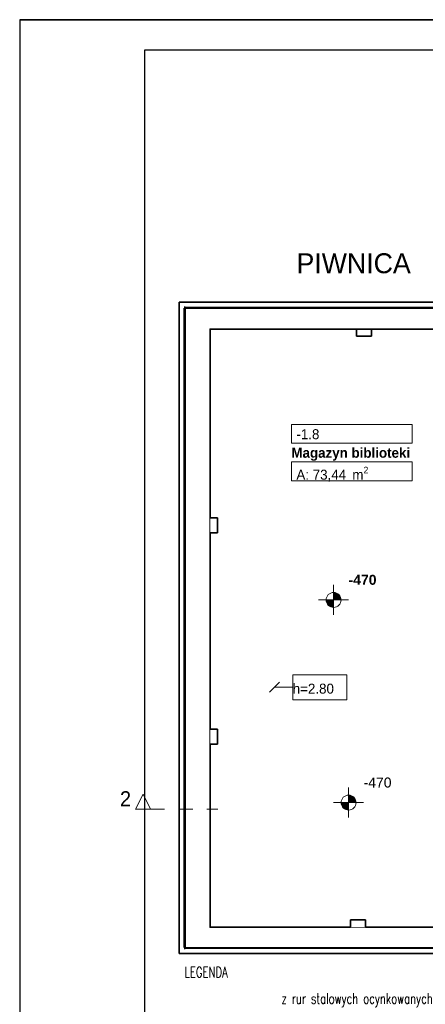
# Model space of a CAD drawing. Header units: millimetres. Extents: x -34676 to 172266, y 39940 to 476087.
# Tile 21 of 256: x 10355 to 18479, y 237362 to 257088. Entities that reach past the tile are written whole.
import ezdxf

# ---------------------------------------------------------------- set-up
doc = ezdxf.new("R2010")
doc.units = ezdxf.units.MM
doc.header["$MEASUREMENT"] = 0
doc.linetypes.add('Przerywana', pattern=[5.644444, 2.822222, -2.822222])
for name, color, linetype in [('#opisy', 7, 'Continuous'), ('#podkład', 252, 'Continuous'), ('- A - ocieplenie', 7, 'Continuous'), ('- strefy pomieszczeń', 7, 'Continuous'), ('_TABELA', 7, 'Continuous'), ('Konstrukcja - Stropy', 7, 'Continuous'), ('Konstrukcja - Ściany nośne wew..P', 7, 'Continuous'), ('Konstrukcja - Ściany zewnętrzne', 7, 'Continuous'), ('Opisy - Etykiety', 7, 'Continuous'), ('Opisy - Tekst', 7, 'Continuous'), ('Wykończenie - Podłogi', 7, 'Continuous'), ('Wymiarowanie - Poziomy', 7, 'Continuous'), ('Znaczniki - Przekroje', 7, 'Continuous')]:
    doc.layers.add(name, color=color, linetype=linetype)
doc.styles.add('ROMANS', font='romans', dxfattribs={"width": 0.6})
doc.styles.add('STYL_AUTOMATYCZNY_3', font='txt')
doc.styles.add('STYL_AUTOMATYCZNY_4', font='arial.ttf')
doc.styles.add('STYL_AUTOMATYCZNY_5', font='arial.ttf')
doc.styles.add('STYL_AUTOMATYCZNY_6', font='txt')
doc.styles.add('STYL_AUTOMATYCZNY_9', font='txt')

# ---------------------------------------------------------------- blocks, each defined once
blk = doc.blocks.new('SDFGHB')
at = {"layer": 'Wymiarowanie - Poziomy', "linetype": 'Continuous', "lineweight": 13}
for points in [[(16249, 465464), (16399, 465464), (16388, 465521), (16355, 465570), (16307, 465602), (16249, 465614)], [(16249, 465464), (16099, 465464), (16111, 465406), (16143, 465358), (16192, 465325), (16249, 465314)], [(16550, 461403), (16400, 461403), (16411, 461345), (16444, 461297), (16492, 461264), (16550, 461253)], [(16550, 461403), (16700, 461403), (16688, 461460), (16656, 461509), (16607, 461541), (16550, 461553)]]:
    blk.add_hatch(color=252, dxfattribs=at).paths.add_polyline_path(points)
at = {"layer": '- A - ocieplenie', "color": 252, "linetype": 'Continuous', "lineweight": 35, "ltscale": 100}
for p, q in [((13278, 471331), (13278, 471311)), ((13278, 471331), (13278, 471311)), ((13278, 458478), (13278, 458498)), ((13278, 458478), (13278, 458498))]:
    blk.add_line(p, q, dxfattribs=at)
at = {"layer": '- A - ocieplenie', "color": 252, "linetype": 'Continuous', "lineweight": 35, "ltscale": 100, "flags": 128}
for points in [[(13158, 471431), (13158, 471311)], [(19817, 471430), (13158, 471431)], [(13158, 471311), (13158, 458498)], [(13258, 471331), (13278, 471331)], [(13258, 471311), (13258, 458498)], [(13278, 458498), (13278, 471311)], [(13278, 471311), (19937, 471310)], [(13278, 458498), (13278, 471311)], [(13158, 458378), (13158, 458498)], [(13258, 458478), (13278, 458478)], [(19938, 458497), (13278, 458498)], [(13158, 458378), (19938, 458377)]]:
    blk.add_lwpolyline(points, dxfattribs=at)
at = {"layer": '- A - ocieplenie', "color": 252, "linetype": 'Continuous', "lineweight": 20, "ltscale": 100, "flags": 128}
for points in [[(19917, 471330), (13278, 471331)], [(13278, 471311), (19917, 471310)], [(19938, 458497), (13278, 458498)], [(13278, 458478), (19938, 458477)]]:
    blk.add_lwpolyline(points, dxfattribs=at)
at = {"layer": '- strefy pomieszczeń', "color": 252, "linetype": 'Continuous', "lineweight": 13, "ltscale": 100}
for p, q in [((15404, 468981), (17823, 468981)), ((15404, 468605), (15404, 468981)), ((17823, 468981), (17823, 468605)), ((17823, 468605), (15404, 468605)), ((15404, 468228), (17823, 468228)), ((15404, 467852), (15404, 468228)), ((17823, 468228), (17823, 467852)), ((17823, 467852), (15404, 467852))]:
    blk.add_line(p, q, dxfattribs=at)
at = {"layer": 'Konstrukcja - Stropy', "color": 252, "linetype": 'Continuous', "lineweight": 13, "ltscale": 100, "flags": 128}
blk.add_lwpolyline([(20508, 471310), (13278, 471310), (13278, 458486), (20086, 458493), (20086, 458492), (21937, 458486), (21937, 463025), (20508, 463015)], close=True, dxfattribs=at)
blk.add_lwpolyline([(20508, 471310), (13278, 471310), (13278, 458486), (20086, 458493), (20086, 458492), (21937, 458486), (21937, 463025), (20508, 463015)], close=True, dxfattribs=at)
at = {"layer": 'Konstrukcja - Ściany nośne wew..P', "color": 252, "linetype": 'Continuous', "lineweight": 35, "ltscale": 100, "flags": 128}
for points in [[(17008, 470890), (16708, 470890)], [(16708, 470890), (16708, 470745)], [(17008, 470745), (17008, 470890)], [(16708, 470745), (17008, 470745)], [(13923, 467106), (13778, 467106)], [(13923, 466806), (13923, 467106)], [(13778, 466806), (13923, 466806)], [(13923, 462876), (13778, 462876)], [(13923, 462576), (13923, 462876)], [(13778, 462576), (13923, 462576)], [(16588, 459055), (16588, 458910)], [(16888, 459055), (16588, 459055)], [(16888, 458910), (16888, 459055)]]:
    blk.add_lwpolyline(points, dxfattribs=at)
at = {"layer": 'Konstrukcja - Ściany zewnętrzne', "color": 252, "linetype": 'Continuous', "lineweight": 35, "ltscale": 100, "flags": 128}
for points in [[(13278, 471311), (13778, 471311)], [(13278, 471311), (13278, 458490)], [(19908, 471311), (13778, 471311)], [(13778, 470891), (19908, 470891)], [(13778, 467106), (13778, 470891)], [(13778, 462876), (13778, 466806)], [(13778, 458910), (13778, 462576)], [(16588, 458910), (13778, 458910)], [(19908, 458910), (16888, 458910)], [(13278, 458490), (13778, 458490)], [(13778, 458490), (19908, 458490)]]:
    blk.add_lwpolyline(points, dxfattribs=at)
at = {"layer": 'Opisy - Etykiety', "color": 252, "linetype": 'Continuous', "lineweight": 13, "ltscale": 100}
for p, q in [((16512, 463966), (15430, 463966)), ((15430, 463966), (15430, 463460)), ((16512, 463460), (16512, 463966)), ((15166, 463813), (14966, 463613)), ((15066, 463713), (15430, 463713)), ((15430, 463460), (16512, 463460))]:
    blk.add_line(p, q, dxfattribs=at)
at = {"layer": 'Wykończenie - Podłogi', "color": 252, "linetype": 'Continuous', "lineweight": 13, "ltscale": 100, "flags": 128}
blk.add_lwpolyline([(13773, 470896), (13773, 458902), (20462, 458909), (21973, 458904), (21973, 461513), (19913, 461518), (19913, 470896)], close=True, dxfattribs=at)
at = {"layer": 'Wymiarowanie - Poziomy', "color": 252, "linetype": 'Continuous', "lineweight": 13, "ltscale": 100}
for p, q in [((16249, 465164), (16249, 465764)), ((15949, 465464), (16549, 465464)), ((16550, 461103), (16550, 461703)), ((16250, 461403), (16850, 461403))]:
    blk.add_line(p, q, dxfattribs=at)
for centre in [(16249, 465464), (16550, 461403)]:
    blk.add_circle(centre, 150, dxfattribs=at)
at = {"layer": 'Znaczniki - Przekroje', "color": 252, "linetype": 'Przerywana', "lineweight": 13, "ltscale": 100}
blk.add_line((12583, 461271), (13933, 461271), dxfattribs=at)
at = {"layer": 'Znaczniki - Przekroje', "color": 252, "linetype": 'Continuous', "lineweight": 13, "ltscale": 100, "flags": 128}
blk.add_lwpolyline([(12283, 461271), (12583, 461271), (12433, 461571)], close=True, dxfattribs=at)
at = {"layer": '- strefy pomieszczeń', "color": 252, "linetype": 'Continuous', "lineweight": 13, "char_height": 200, "attachment_point": 1}
for s, insert, style in [('\\A1;{\\pql;\\pt0,500;\\fGeneva CE|b0|i0|c0|p0;\\W1.000000;-1.8\\fGeneva CE|b0|i0|c0|p0;\\W1.000000;\\A1{\\H.66x;\\S^  ;}\\fGeneva CE|b0|i0|c0|p0;\\W1.000000;\\fGeneva CE|b0|i0|c0|p0;\\W1.000000;\\A1{\\H.66x;\\S^  ;}}', (15504, 468884), 'STYL_AUTOMATYCZNY_6'), ('\\A1;{\\pql;\\pt0,500;\\fGeneva CE|b1|i0|c0|p0;\\W1.000000;Magazyn biblioteki\\fGeneva CE|b1|i0|c0|p0;\\W1.000000;\\A1{\\H.66x;\\S^  ;}\\fGeneva CE|b1|i0|c0|p0;\\W1.000000;\\fGeneva CE|b1|i0|c0|p0;\\W1.000000;\\A1{\\H.66x;\\S^  ;}}', (15404, 468512), 'STYL_AUTOMATYCZNY_9'), ('\\A1;{\\pql;\\pt0,500;\\fGeneva CE|b0|i0|c0|p0;\\W1.000000;A: 73,44\\fGeneva CE|b0|i0|c0|p0;\\W1.000000;\\A1{\\H.66x;\\S^  ;}\\fGeneva CE|b0|i0|c0|p0;\\W1.000000; m\\fGeneva CE|b0|i0|c0|p0;\\W1.000000;\\A1{\\H.66x;\\S2^  ;}}', (15504, 468131), 'STYL_AUTOMATYCZNY_6')]:
    blk.add_mtext(s, dxfattribs=dict(at, insert=insert, style=style))
at = {"layer": 'Opisy - Etykiety', "color": 252, "linetype": 'Continuous', "lineweight": 13, "insert": (15430, 463685), "char_height": 200.01, "attachment_point": 4, "style": 'STYL_AUTOMATYCZNY_5'}
blk.add_mtext('\\A1;{\\pql;\\fGeneva|b0|i0|c0|p0;\\W1.000000;h=\\fGeneva CE|b0|i0|c0|p0;\\H0.999967x;\\W1.000000;2.80}', dxfattribs=at)
at = {"layer": 'Opisy - Tekst', "color": 252, "linetype": 'Continuous', "lineweight": 13, "insert": (15506, 472409), "char_height": 400, "attachment_point": 1, "style": 'STYL_AUTOMATYCZNY_6'}
blk.add_mtext('\\pxql;\\A1;PIWNICA', dxfattribs=at)
at = {"layer": 'Wymiarowanie - Poziomy', "color": 252, "linetype": 'Continuous', "lineweight": 13, "char_height": 200, "width": 548.97, "attachment_point": 7}
for s, insert, style in [('\\A1;{\\pql;\\fArial|b1|i0|c238|p0;\\W1.000000;-470}', (16549, 465764), 'STYL_AUTOMATYCZNY_3'), ('\\A1;{\\pql;\\fArial|b0|i0|c238|p0;\\W1.000000;-470}', (16850, 461703), 'STYL_AUTOMATYCZNY_4')]:
    blk.add_mtext(s, dxfattribs=dict(at, insert=insert, style=style))
at = {"layer": 'Znaczniki - Przekroje', "color": 252, "linetype": 'Continuous', "lineweight": 13, "insert": (12193, 461331), "char_height": 300, "attachment_point": 9, "style": 'STYL_AUTOMATYCZNY_6'}
blk.add_mtext('\\A1;{\\pqr;\\pt0;\\fGeneva CE|b0|i0|c0|p0;\\W1.000000;2}', dxfattribs=at)

msp = doc.modelspace()

# ---------------------------------------------------------------- linework, layer by layer
at = {"layer": '_TABELA', "color": 7}
msp.add_lwpolyline([(10355, 257088), (52355, 257088), (10355, 257088), (10355, 227388), (52355, 227388), (52355, 257088)], dxfattribs=at)
msp.add_lwpolyline([(51755, 256478), (12855, 256478), (12855, 227998), (51755, 227998)], close=True, dxfattribs=at)

# ---------------------------------------------------------------- block references
at = {"layer": '#podkład'}
msp.add_blockref('SDFGHB', (393, -220000), dxfattribs=at)

# ---------------------------------------------------------------- texts
at = {"layer": '#opisy', "color": 7, "lineweight": 5, "style": 'ROMANS', "width": 0.7}
for s, p in [('LEGENDA', (13658, 237901)), ('z rur stalowych ocynkowanych zew. i wew.', (15598, 237373))]:
    msp.add_text(s, height=210, dxfattribs=at).set_placement(p)

doc.saveas('drawing.dxf')
